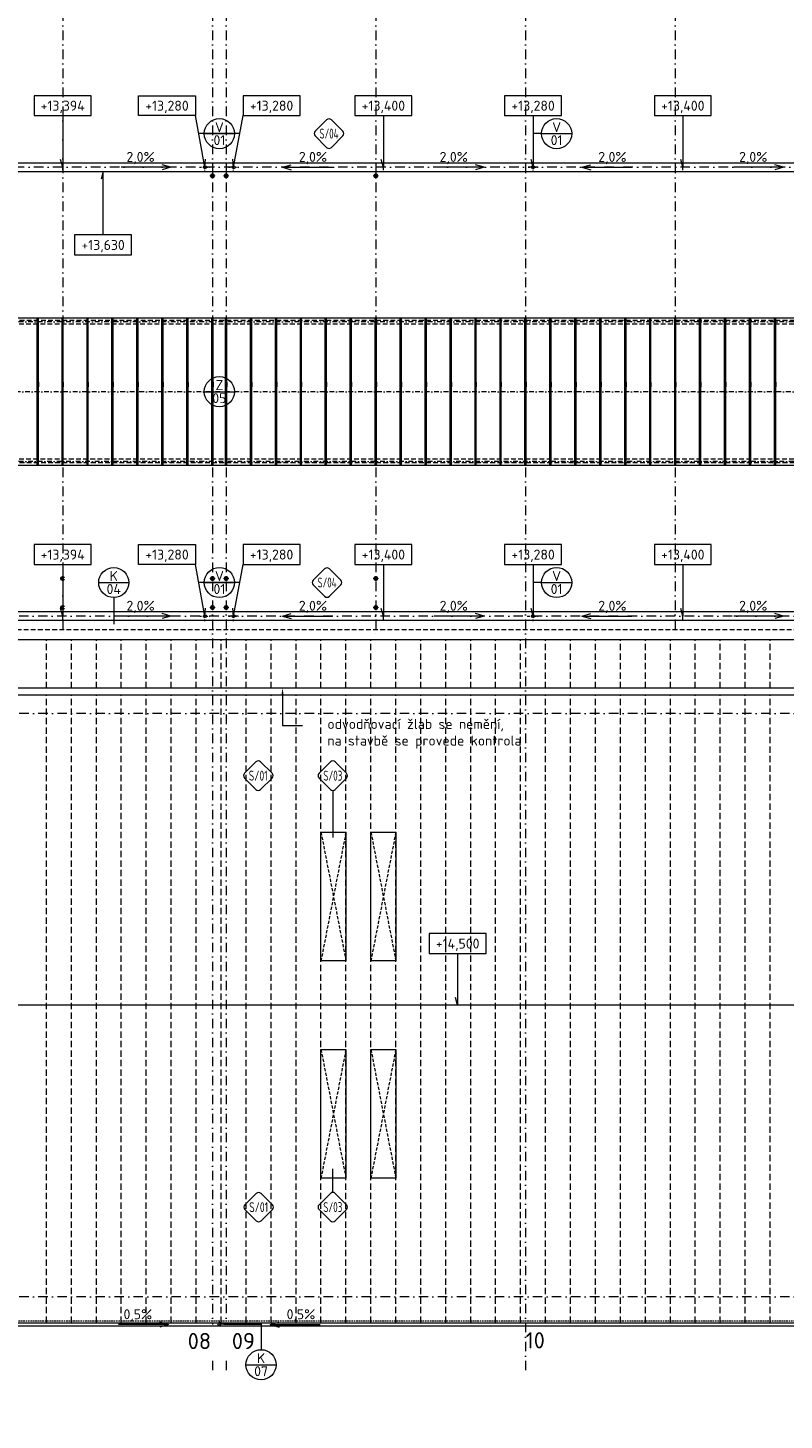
# Model space of a CAD drawing. Header units: millimetres. Extents: x -916886 to 3713765, y -2985421 to 1675785.
# Tile 92 of 256: x 70605 to 100910, y 145057 to 200890. Entities that reach past the tile are written whole.
import ezdxf
from ezdxf import colors
from ezdxf.entities.mleader import LeaderData, LeaderLine
from ezdxf.enums import TextEntityAlignment as Align
from ezdxf.math import Vec2, Vec3

# ---------------------------------------------------------------- set-up
doc = ezdxf.new("R2010")
doc.units = ezdxf.units.MM
for name, pattern in [('CENTERX2', [101.6, 63.5, -12.7, 12.7, -12.7]), ('DASHDOT', [25.4, 12.7, -6.35, 0, -6.35]), ('DASHED', [19.05, 12.7, -6.35]), ('HIDDEN', [9.525, 6.35, -3.175]), ('ČÁRKOVANÁ', [19.05, 12.7, -6.35])]:
    doc.linetypes.add(name, pattern=pattern)
for name, color, linetype, lineweight in [('A99_N_kce-pod', 7, 'DASHED', 20), ('A99_N_kce-pohl', 1, 'Continuous', 9), ('A99_N_koty-vysk', 160, 'Continuous', 9), ('A99_N_txt-popis-200', 240, 'Continuous', 5), ('A99_N_txt-popis-50 @ 200', 240, 'Continuous', 9), ('A99_N_znaceni 200', 5, 'Continuous', 5), ('A99_S_osy', 1, 'CENTERX2', 5)]:
    doc.layers.add(name, color=color, linetype=linetype, lineweight=lineweight)
doc.styles.add('A99_kota', font='isocpeur.ttf', dxfattribs={"height": 2})
doc.styles.add('A99_popis', font='isocpeur.ttf')
doc.styles.add('ad_popis 100', font='isocpeur.ttf', dxfattribs={"height": 200})

# ---------------------------------------------------------------- blocks, each defined once
blk = doc.blocks.new('*U64')
at = {"color": 0, "linetype": 'ByBlock'}
for p, q in [((5.7, -4), (5.7, -14.35)), ((5.7, -14.35), (5.29, -12.8))]:
    blk.add_line(p, q, dxfattribs=at)
blk.add_lwpolyline([(0, -4), (11.4, -4), (11.4, 0), (0, 0)], close=True, dxfattribs=at)
at = {"color": 0, "linetype": 'ByBlock', "style": 'A99_kota'}
for tag, p in [('VYSKA', (5.7, -2.24)), ('VYSKA_POPIS1', (5.7, -6.04)), ('VYSKA_POPIS2', (5.9, -9.54)), ('VYSKA_POPIS3', (5.9, -13.04))]:
    blk.add_attdef(tag, text='', height=2, dxfattribs=at).set_placement(p, align=Align.MIDDLE)
blk = doc.blocks.new('*U66')
at = {"color": 0, "linetype": 'ByBlock'}
for q in [(0, -4), (-2.03, -12.76)]:
    blk.add_line((-1.9, -14.35), q, dxfattribs=at)
blk.add_lwpolyline([(0, -4), (11.4, -4), (11.4, 0), (0, 0)], close=True, dxfattribs=at)
at = {"color": 0, "linetype": 'ByBlock', "style": 'A99_kota'}
for tag, p in [('VYSKA', (5.7, -2.24)), ('VYSKA_POPIS1', (5.7, -6.04)), ('VYSKA_POPIS2', (5.9, -9.54)), ('VYSKA_POPIS3', (5.9, -13.04))]:
    blk.add_attdef(tag, text='', height=2, dxfattribs=at).set_placement(p, align=Align.MIDDLE)
blk = doc.blocks.new('*U20')
at = {"color": 0, "linetype": 'ByBlock'}
blk.add_line((-3.02, 0), (3.02, 0), dxfattribs=at)
blk.add_circle((0, 0), 3.02, dxfattribs=at)
at = {"color": 0, "linetype": 'ByBlock', "style": 'A99_popis'}
for tag, p in [('KATEGORIE', (0, 1.31)), ('PRVEK', (0, -1.3))]:
    blk.add_attdef(tag, text='', height=2, dxfattribs=at).set_placement(p, align=Align.MIDDLE_CENTER)
blk = doc.blocks.new('*U96')
at = {"color": 0}
for p, q in [((-0.72, 4.14), (-4.15, 0.71)), ((4.14, 0.71), (0.71, 4.14)), ((-4.15, -0.72), (-0.72, -4.15)), ((0.71, -4.15), (4.14, -0.72))]:
    blk.add_line(p, q, dxfattribs=at)
for centre, start, end in [((0, 3.42), 45, 135), ((-3.43, 0), 135, 225), ((3.42, 0), 315, 45), ((0, -3.43), 225, 315)]:
    blk.add_arc(centre, 1.01, start, end, dxfattribs=at)
at = {"color": 0, "linetype": 'ByBlock', "style": 'A99_popis', "width": 0.953108}
blk.add_attdef('SKLADBA', text='', height=3, rotation=0.0103, dxfattribs=at).set_placement((-2.86, -1.51), (2.86, -1.5), align=Align.FIT)
blk = doc.blocks.new('*U95')
at = {"color": 0}
for p, q in [((-0.72, 4.14), (-4.15, 0.71)), ((4.14, 0.71), (0.71, 4.14)), ((-4.15, -0.72), (-0.72, -4.15)), ((0.71, -4.15), (4.14, -0.72))]:
    blk.add_line(p, q, dxfattribs=at)
for centre, start, end in [((0, 3.42), 45, 135), ((-3.43, 0), 135, 225), ((3.42, 0), 315, 45), ((0, -3.43), 225, 315)]:
    blk.add_arc(centre, 1.01, start, end, dxfattribs=at)
at = {"color": 0, "linetype": 'ByBlock', "style": 'A99_popis', "width": 0.953108}
blk.add_attdef('SKLADBA', text='', height=3, rotation=0.0103, dxfattribs=at).set_placement((-2.86, -1.51), (2.86, -1.5), align=Align.FIT)
blk = doc.blocks.new('*U102')
at = {"color": 0}
for p, q in [((-0.72, 4.14), (-4.15, 0.71)), ((4.14, 0.71), (0.71, 4.14)), ((-4.15, -0.72), (-0.72, -4.15)), ((0.71, -4.15), (4.14, -0.72)), ((0, -4.45), (0, -18.59))]:
    blk.add_line(p, q, dxfattribs=at)
for centre, start, end in [((0, 3.42), 45, 135), ((-3.43, 0), 135, 225), ((3.42, 0), 315, 45), ((0, -3.43), 225, 315)]:
    blk.add_arc(centre, 1.01, start, end, dxfattribs=at)
at = {"color": 0, "linetype": 'ByBlock', "style": 'A99_popis', "width": 0.953108}
blk.add_attdef('SKLADBA', text='', height=3, rotation=0.0103, dxfattribs=at).set_placement((-2.86, -1.51), (2.86, -1.5), align=Align.FIT)
blk = doc.blocks.new('*U101')
at = {"color": 0}
for p, q in [((0, 4.44), (0, 11.52)), ((-0.72, 4.14), (-4.15, 0.71)), ((4.14, 0.71), (0.71, 4.14)), ((-4.15, -0.72), (-0.72, -4.15)), ((0.71, -4.15), (4.14, -0.72))]:
    blk.add_line(p, q, dxfattribs=at)
for centre, start, end in [((0, 3.42), 45, 135), ((-3.43, 0), 135, 225), ((3.42, 0), 315, 45), ((0, -3.43), 225, 315)]:
    blk.add_arc(centre, 1.01, start, end, dxfattribs=at)
at = {"color": 0, "linetype": 'ByBlock', "style": 'A99_popis', "width": 0.953108}
blk.add_attdef('SKLADBA', text='', height=3, rotation=0.0103, dxfattribs=at).set_placement((-2.86, -1.51), (2.86, -1.5), align=Align.FIT)
blk = doc.blocks.new('*U128')
at = {"color": 0, "linetype": 'ByBlock'}
for p, q in [((5.7, 12.75), (5.29, 11.2)), ((5.7, 0), (5.7, 12.75))]:
    blk.add_line(p, q, dxfattribs=at)
blk.add_lwpolyline([(0, -4), (11.4, -4), (11.4, 0), (0, 0)], close=True, dxfattribs=at)
at = {"color": 0, "linetype": 'ByBlock', "style": 'A99_kota'}
for tag, p in [('VYSKA', (5.7, -2.24)), ('VYSKA_POPIS1', (5.7, -6.04)), ('VYSKA_POPIS2', (5.9, -9.54)), ('VYSKA_POPIS3', (5.9, -13.04))]:
    blk.add_attdef(tag, text='', height=2, dxfattribs=at).set_placement(p, align=Align.MIDDLE)

msp = doc.modelspace()

# ---------------------------------------------------------------- linework, layer by layer
at = {"layer": 'A99_N_kce-pohl', "linetype": 'Continuous', "lineweight": 9}
for p, q in [((70975, 183345), (70975, 189255)), ((71025, 183345), (71025, 189255)), ((71975, 183345), (71975, 189255)), ((72025, 183345), (72025, 189255)), ((72975, 183345), (72975, 189255)), ((73025, 183345), (73025, 189255)), ((73975, 183345), (73975, 189255)), ((74025, 183345), (74025, 189255)), ((74975, 183345), (74975, 189255)), ((75025, 183345), (75025, 189255)), ((75975, 183345), (75975, 189255)), ((76025, 183345), (76025, 189255)), ((76975, 183345), (76975, 189255)), ((77025, 183345), (77025, 189255)), ((77975, 183345), (77975, 189255)), ((78025, 183345), (78025, 189255)), ((78525, 183345), (78525, 189255)), ((78575, 183345), (78575, 189255)), ((79525, 183345), (79525, 189255)), ((79575, 183345), (79575, 189255)), ((80525, 183345), (80525, 189255)), ((80575, 183345), (80575, 189255)), ((81525, 183345), (81525, 189255)), ((81575, 183345), (81575, 189255)), ((82525, 183345), (82525, 189255)), ((82575, 183345), (82575, 189255)), ((83525, 183345), (83525, 189255)), ((83575, 183345), (83575, 189255)), ((84525, 183345), (84525, 189255)), ((84575, 183345), (84575, 189255)), ((85525, 183345), (85525, 189255)), ((85575, 183345), (85575, 189255)), ((86525, 183345), (86525, 189255)), ((86575, 183345), (86575, 189255)), ((87525, 183345), (87525, 189255)), ((87575, 183345), (87575, 189255)), ((88525, 183345), (88525, 189255)), ((88575, 183345), (88575, 189255)), ((89525, 183345), (89525, 189255)), ((89575, 183345), (89575, 189255)), ((90525, 183345), (90525, 189255)), ((90575, 183345), (90575, 189255)), ((91525, 183345), (91525, 189255)), ((91575, 183345), (91575, 189255)), ((92525, 183345), (92525, 189255)), ((92575, 183345), (92575, 189255)), ((93525, 183345), (93525, 189255)), ((93575, 183345), (93575, 189255)), ((94525, 183345), (94525, 189255)), ((94575, 183345), (94575, 189255)), ((95525, 183345), (95525, 189255)), ((95575, 183345), (95575, 189255)), ((96525, 183345), (96525, 189255)), ((96575, 183345), (96575, 189255)), ((97525, 183345), (97525, 189255)), ((97575, 183345), (97575, 189255)), ((98525, 183345), (98525, 189255)), ((98575, 183345), (98575, 189255)), ((99525, 183345), (99525, 189255)), ((99575, 183345), (99575, 189255)), ((100525, 183345), (100525, 189255)), ((100575, 183345), (100575, 189255))]:
    msp.add_line(p, q, dxfattribs=at)
at = {"layer": 'A99_N_kce-pohl', "linetype": 'ČÁRKOVANÁ', "lineweight": 9, "ltscale": 15}
msp.add_line((5860, 176760), (150690, 176760), dxfattribs=at)
at = {"layer": 'A99_N_kce-pohl', "color": 1, "linetype": 'Continuous', "ltscale": 25}
msp.add_lwpolyline([(150690, 195135), (150690, 195465), (6000, 195465), (6000, 195135)], close=True, dxfattribs=at)
at = {"layer": 'A99_N_kce-pohl', "linetype": 'Continuous', "lineweight": 5}
for points in [[(72000, 195180), (72000, 195420)], [(84850, 195180), (84850, 195420)], [(96850, 195180), (96850, 195420)]]:
    msp.add_lwpolyline(points, dxfattribs=at)
at = {"layer": 'A99_N_kce-pohl', "linetype": 'DASHDOT', "lineweight": 5, "ltscale": 5}
for points in [[(77700, 195100), (77700, 195500)], [(78850, 195100), (78850, 195500)], [(90850, 195100), (90850, 195500)], [(77500, 195300), (77900, 195300)], [(78650, 195300), (79050, 195300)], [(90650, 195300), (91050, 195300)], [(77500, 177300), (77900, 177300)], [(77700, 177100), (77700, 177500)], [(78650, 177300), (79050, 177300)], [(78650, 177300), (79050, 177300)], [(78850, 177100), (78850, 177500)], [(78850, 177100), (78850, 177500)], [(90650, 177300), (91050, 177300)], [(90850, 177100), (90850, 177500)]]:
    msp.add_lwpolyline(points, dxfattribs=at)
at = {"layer": 'A99_N_kce-pohl', "linetype": 'ČÁRKOVANÁ', "lineweight": 9, "ltscale": 15}
for points in [[(144760, 189155), (11790, 189155)], [(144450, 189005.3), (12100, 189005.3)], [(144760, 183445), (11790, 183445)], [(144450, 183594.7), (12100, 183594.7)]]:
    msp.add_lwpolyline(points, dxfattribs=at)
at = {"layer": 'A99_N_kce-pohl', "linetype": 'Continuous', "lineweight": 9}
for points in [[(11930, 189255), (144620, 189255), (144620, 183345), (11930, 183345)], [(82350, 168635), (83350, 168635), (83350, 163475), (82350, 163475)], [(84350, 168635), (85350, 168635), (85350, 163475), (84350, 163475)], [(82350, 159922.5), (83350, 159922.5), (83350, 154762.5), (82350, 154762.5)], [(84350, 159922.5), (85350, 159922.5), (85350, 154762.5), (84350, 154762.5)]]:
    msp.add_lwpolyline(points, close=True, dxfattribs=at)
for points in [[(70975, 186675), (70975, 186495)], [(71025, 186675), (71025, 186495)], [(71975, 186675), (71975, 186495)], [(72025, 186675), (72025, 186495)], [(72975, 186675), (72975, 186495)], [(73025, 186675), (73025, 186495)], [(73975, 186675), (73975, 186495)], [(74025, 186675), (74025, 186495)], [(74975, 186675), (74975, 186495)], [(75025, 186675), (75025, 186495)], [(75975, 186675), (75975, 186495)], [(76025, 186675), (76025, 186495)], [(76975, 186675), (76975, 186495)], [(77025, 186675), (77025, 186495)], [(77975, 186675), (77975, 186495)], [(78025, 186675), (78025, 186495)], [(78525, 186675), (78525, 186495)], [(78575, 186675), (78575, 186495)], [(79525, 186675), (79525, 186495)], [(79575, 186675), (79575, 186495)], [(80525, 186675), (80525, 186495)], [(80575, 186675), (80575, 186495)], [(81525, 186675), (81525, 186495)], [(81575, 186675), (81575, 186495)], [(82525, 186675), (82525, 186495)], [(82575, 186675), (82575, 186495)], [(83525, 186675), (83525, 186495)], [(83575, 186675), (83575, 186495)], [(84525, 186675), (84525, 186495)], [(84575, 186675), (84575, 186495)], [(85525, 186675), (85525, 186495)], [(85575, 186675), (85575, 186495)], [(86525, 186675), (86525, 186495)], [(86575, 186675), (86575, 186495)], [(87525, 186675), (87525, 186495)], [(87575, 186675), (87575, 186495)], [(88525, 186675), (88525, 186495)], [(88575, 186675), (88575, 186495)], [(89525, 186675), (89525, 186495)], [(89575, 186675), (89575, 186495)], [(90525, 186675), (90525, 186495)], [(90575, 186675), (90575, 186495)], [(91525, 186675), (91525, 186495)], [(91575, 186675), (91575, 186495)], [(92525, 186675), (92525, 186495)], [(92575, 186675), (92575, 186495)], [(93525, 186675), (93525, 186495)], [(93575, 186675), (93575, 186495)], [(94525, 186675), (94525, 186495)], [(94575, 186675), (94575, 186495)], [(95525, 186675), (95525, 186495)], [(95575, 186675), (95575, 186495)], [(96525, 186675), (96525, 186495)], [(96575, 186675), (96575, 186495)], [(97525, 186675), (97525, 186495)], [(97575, 186675), (97575, 186495)], [(98525, 186675), (98525, 186495)], [(98575, 186675), (98575, 186495)], [(99525, 186675), (99525, 186495)], [(99575, 186675), (99575, 186495)], [(100525, 186675), (100525, 186495)], [(100575, 186675), (100575, 186495)]]:
    msp.add_lwpolyline(points, dxfattribs=at)
at = {"layer": 'A99_N_kce-pohl', "linetype": 'Continuous', "ltscale": 25}
msp.add_lwpolyline([(150690, 177135), (150690, 177465), (6000, 177465), (6000, 177135)], close=True, dxfattribs=at)
for points in [[(72000, 177135), (72000, 177420)], [(84850, 177135), (84850, 177465)], [(96850, 177135), (96850, 177465)], [(7180, 174440), (-650, 174440), (-650, 148960), (138875, 148960), (138875, 176350)]]:
    msp.add_lwpolyline(points, dxfattribs=at)
at = {"layer": 'A99_N_kce-pohl', "linetype": 'Continuous', "lineweight": 9, "ltscale": 15}
msp.add_lwpolyline([(138875.5, 176350), (7180, 176350)], dxfattribs=at)
at = {"layer": 'A99_N_kce-pohl', "color": 30, "linetype": 'ČÁRKOVANÁ', "lineweight": 5, "ltscale": 20, "true_color": 0xff6e3d}
for points in [[(71350, 174405), (71350, 176350)], [(72350, 174405), (72350, 176350)], [(73350, 174405), (73350, 176350)], [(74350, 174405), (74350, 176350)], [(75350, 174405), (75350, 176350)], [(76350, 174405), (76350, 176350)], [(77350, 174405), (77350, 176350)], [(78350, 174405), (78350, 176350)], [(79350, 174405), (79350, 176350)], [(80350, 174405), (80350, 176350)], [(81350, 174405), (81350, 176350)], [(82350, 174405), (82350, 176350)], [(83350, 174405), (83350, 176350)], [(84350, 174405), (84350, 176350)], [(85350, 174405), (85350, 176350)], [(86350, 174405), (86350, 176350)], [(87350, 174405), (87350, 176350)], [(88350, 174405), (88350, 176350)], [(89350, 174405), (89350, 176350)], [(90350, 174405), (90350, 176350)], [(91350, 174405), (91350, 176350)], [(92350, 174405), (92350, 176350)], [(93350, 174405), (93350, 176350)], [(94350, 174405), (94350, 176350)], [(95350, 174405), (95350, 176350)], [(96350, 174405), (96350, 176350)], [(97350, 174405), (97350, 176350)], [(98350, 174405), (98350, 176350)], [(99350, 174405), (99350, 176350)], [(100350, 174405), (100350, 176350)], [(71350, 148960), (71350, 148960), (71350, 174145)], [(72350, 148960), (72350, 148960), (72350, 174145)], [(73350, 148960), (73350, 148960), (73350, 174145)], [(74350, 148960), (74350, 148960), (74350, 174145)], [(75350, 148960), (75350, 148960), (75350, 174145)], [(76350, 148960), (76350, 148960), (76350, 174145)], [(77350, 148960), (77350, 148960), (77350, 174145)], [(78350, 148960), (78350, 148960), (78350, 174145)], [(79350, 148960), (79350, 148960), (79350, 174145)], [(80350, 148960), (80350, 148960), (80350, 174145)], [(81350, 148960), (81350, 148960), (81350, 174145)], [(82350, 148960), (82350, 148960), (82350, 174145)], [(83350, 148960), (83350, 148960), (83350, 174145)], [(84350, 148960), (84350, 148960), (84350, 174145)], [(85350, 148960), (85350, 148960), (85350, 174145)], [(86350, 148960), (86350, 148960), (86350, 174145)], [(87350, 148960), (87350, 148960), (87350, 174145)], [(88350, 148960), (88350, 148960), (88350, 174145)], [(89350, 148960), (89350, 148960), (89350, 174145)], [(90350, 148960), (90350, 148960), (90350, 174145)], [(91350, 148960), (91350, 148960), (91350, 174145)], [(92350, 148960), (92350, 148960), (92350, 174145)], [(93350, 148960), (93350, 148960), (93350, 174145)], [(94350, 148960), (94350, 148960), (94350, 174145)], [(95350, 148960), (95350, 148960), (95350, 174145)], [(96350, 148960), (96350, 148960), (96350, 174145)], [(97350, 148960), (97350, 148960), (97350, 174145)], [(98350, 148960), (98350, 148960), (98350, 174145)], [(99350, 148960), (99350, 148960), (99350, 174145)], [(100350, 148960), (100350, 148960), (100350, 174145)]]:
    msp.add_lwpolyline(points, dxfattribs=at)
at = {"layer": 'A99_N_kce-pohl', "color": 1, "linetype": 'Continuous', "lineweight": 9, "ltscale": 25}
msp.add_lwpolyline([(138352.5, 174145), (138352.5, 174410), (7350, 174410), (7350, 174145)], close=True, dxfattribs=at)
at = {"layer": 'A99_N_kce-pohl', "linetype": 'ČÁRKOVANÁ', "lineweight": 9, "ltscale": 10}
for points in [[(83350, 168635), (82350, 163475)], [(82350, 168635), (83350, 163475)], [(85350, 168635), (84350, 163475)], [(84350, 168635), (85350, 163475)], [(83350, 159922.5), (82350, 154762.5)], [(82350, 159922.5), (83350, 154762.5)], [(85350, 159922.5), (84350, 154762.5)], [(84350, 159922.5), (85350, 154762.5)]]:
    msp.add_lwpolyline(points, dxfattribs=at)
at = {"layer": 'A99_N_kce-pohl', "color": 1, "linetype": 'Continuous', "lineweight": 9, "ltscale": 25}
msp.add_lwpolyline([(138875.5, 161700), (-650, 161700)], dxfattribs=at)
at = {"layer": 'A99_N_kce-pohl', "linetype": 'Continuous'}
for centre in [(77700, 195300), (78850, 195300), (90850, 195300), (77700, 177300), (78850, 177300), (78850, 177300), (90850, 177300)]:
    msp.add_circle(centre, 60, dxfattribs=at)
at = {"layer": 'A99_N_kce-pohl', "color": 2, "linetype": 'Continuous', "lineweight": 70, "ltscale": 0.5}
for centre in [(78000, 194955), (78550, 194955), (84550, 194955)]:
    msp.add_circle(centre, 15, dxfattribs=at)
at = {"layer": 'A99_N_kce-pohl', "color": 5, "linetype": 'Continuous', "lineweight": 70, "ltscale": 0.5}
for centre in [(72000, 178807.5), (78000, 178807.5), (78550, 178807.5), (84550, 178807.5), (72000, 177645), (78000, 177645), (78550, 177645), (84550, 177645)]:
    msp.add_circle(centre, 15, dxfattribs=at)
at = {"layer": 'A99_N_koty-vysk'}
for points in [[(76340, 195300), (74340, 195300)], [(76340, 195300), (75990, 195400)], [(76340, 195300), (75990, 195200)], [(80810, 195300), (81160, 195400)], [(80810, 195300), (82810, 195300)], [(80810, 195300), (81160, 195200)], [(88890, 195300), (86890, 195300)], [(88890, 195300), (88540, 195400)], [(88890, 195300), (88540, 195200)], [(92810, 195300), (93160, 195400)], [(92810, 195300), (94810, 195300)], [(92810, 195300), (93160, 195200)], [(100890, 195300), (98890, 195300)], [(100890, 195300), (100540, 195400)], [(100890, 195300), (100540, 195200)], [(76340, 177300), (74340, 177300)], [(76340, 177300), (75990, 177400)], [(76340, 177300), (75990, 177200)], [(80810, 177300), (81160, 177400)], [(80810, 177300), (82810, 177300)], [(80810, 177300), (81160, 177200)], [(88890, 177300), (86890, 177300)], [(88890, 177300), (88540, 177400)], [(88890, 177300), (88540, 177200)], [(92810, 177300), (93160, 177400)], [(92810, 177300), (94810, 177300)], [(92810, 177300), (93160, 177200)], [(100890, 177300), (98890, 177300)], [(100890, 177300), (100540, 177400)], [(100890, 177300), (100540, 177200)], [(76240, 148890), (74240, 148890)], [(76240, 148890), (75890, 148990)], [(76240, 148890), (75890, 148790)], [(80320, 148890), (80670, 148990)], [(80320, 148890), (82320, 148890)], [(80320, 148890), (80670, 148790)]]:
    msp.add_lwpolyline(points, dxfattribs=at)
at = {"layer": 'A99_N_znaceni 200'}
for points in [[(79097.2, 196646.5), (77452.8, 196646.5)], [(91188.5, 196646.5), (90850, 196646.5)], [(79097.2, 178646.5), (77452.8, 178646.5)], [(91188.5, 178646.5), (90850, 178646.5)], [(74047, 178041.4), (74047, 176980.3)]]:
    msp.add_lwpolyline(points, dxfattribs=at)
at = {"layer": 'A99_S_osy', "linetype": 'DASHDOT', "lineweight": 5, "ltscale": 10}
for p, q in [((71000, 183345), (71000, 189255)), ((72000, 183345), (72000, 189255)), ((73000, 183345), (73000, 189255)), ((74000, 183345), (74000, 189255)), ((75000, 183345), (75000, 189255)), ((76000, 183345), (76000, 189255)), ((77000, 183345), (77000, 189255)), ((79550, 183345), (79550, 189255)), ((80550, 183345), (80550, 189255)), ((81550, 183345), (81550, 189255)), ((82550, 183345), (82550, 189255)), ((83550, 183345), (83550, 189255)), ((84550, 183345), (84550, 189255)), ((85550, 183345), (85550, 189255)), ((86550, 183345), (86550, 189255)), ((87550, 183345), (87550, 189255)), ((88550, 183345), (88550, 189255)), ((89550, 183345), (89550, 189255)), ((91550, 183345), (91550, 189255)), ((92550, 183345), (92550, 189255)), ((93550, 183345), (93550, 189255)), ((94550, 183345), (94550, 189255)), ((95550, 183345), (95550, 189255)), ((96550, 183345), (96550, 189255)), ((97550, 183345), (97550, 189255)), ((98550, 183345), (98550, 189255)), ((99550, 183345), (99550, 189255)), ((100550, 183345), (100550, 189255))]:
    msp.add_line(p, q, dxfattribs=at)
at = {"layer": 'A99_S_osy', "linetype": 'DASHDOT', "lineweight": 5, "ltscale": 30}
for points in [[(72000, 264800), (72000, 176462.5)], [(78000, 264800), (78000, 146890)], [(78550, 264800), (78550, 146890)], [(84550, 264800), (84550, 176462.5)], [(90550, 264800), (90550, 146890)], [(96550, 264800), (96550, 176462.5)], [(176395, 195300), (4375, 195300)], [(177325, 177300), (4375, 177300)], [(152950, 173400), (-2660, 173400)], [(152950, 150000), (-2645, 150000)]]:
    msp.add_lwpolyline(points, dxfattribs=at)
at = {"layer": 'A99_S_osy', "linetype": 'DASHDOT', "lineweight": 5, "ltscale": 15}
for points in [[(144740, 189095), (11865, 189095)], [(144620, 186300), (11930, 186300)], [(144740, 183505), (11865, 183505)]]:
    msp.add_lwpolyline(points, dxfattribs=at)

# ---------------------------------------------------------------- block references
at = {"layer": 'A99_N_koty-vysk', "xscale": 200, "yscale": 200, "zscale": 200}
for name, p, values in [('*U64', (70860, 198170), {'VYSKA': '+13,394'}), ('*U66', (79230, 198170), {'VYSKA': '+13,280'}), ('*U64', (83710, 198170), {'VYSKA': '+13,400'}), ('*U64', (89710, 198170), {'VYSKA': '+13,280'}), ('*U64', (95710, 198170), {'VYSKA': '+13,400'}), ('*U128', (72480, 192585), {'VYSKA': '+13,630'}), ('*U64', (70860, 180170), {'VYSKA': '+13,394'}), ('*U66', (79230, 180170), {'VYSKA': '+13,280'}), ('*U64', (83710, 180170), {'VYSKA': '+13,400'}), ('*U64', (89710, 180170), {'VYSKA': '+13,280'}), ('*U64', (95710, 180170), {'VYSKA': '+13,400'}), ('*U64', (86687.5, 164570), {'VYSKA': '+14,500'})]:
    msp.add_blockref(name, p, dxfattribs=at).add_auto_attribs(values)
at = {"layer": 'A99_N_koty-vysk'}
ref = msp.add_blockref('*U66', (77320, 198170), dxfattribs=dict(at, xscale=-200, yscale=200, zscale=200))
ref.add_attrib('VYSKA', '+13,280', dxfattribs={"layer": '0', "color": 0, "linetype": 'ByBlock', "height": 400, "style": 'A99_kota'}).set_placement((76180, 197721.8), align=Align.MIDDLE)
ref = msp.add_blockref('*U66', (77320, 180170), dxfattribs=dict(at, xscale=-200, yscale=200, zscale=200))
ref.add_attrib('VYSKA', '+13,280', dxfattribs={"layer": '0', "color": 0, "linetype": 'ByBlock', "height": 400, "style": 'A99_kota'}).set_placement((76180, 179721.8), align=Align.MIDDLE)
at = {"layer": 'A99_N_znaceni 200', "xscale": 200, "yscale": 200, "zscale": 200}
for p, values in [((78280, 196646.5), {'KATEGORIE': 'V', 'PRVEK': '01'}), ((91792.5, 196646.5), {'KATEGORIE': 'V', 'PRVEK': '01'}), ((78278.5, 186300), {'KATEGORIE': 'Z', 'PRVEK': '05'}), ((74047, 178645.3), {'KATEGORIE': 'K', 'PRVEK': '04'}), ((78280, 178646.5), {'KATEGORIE': 'V', 'PRVEK': '01'}), ((91792.5, 178646.5), {'KATEGORIE': 'V', 'PRVEK': '01'})]:
    msp.add_blockref('*U20', p, dxfattribs=at).add_auto_attribs(values)
at = {"layer": 'A99_N_znaceni 200', "lineweight": 5}
ref = msp.add_blockref('*U96', (82672.5, 196650), dxfattribs=dict(at, xscale=133.3, yscale=133.3, zscale=133.3))
ref.add_attrib('SKLADBA', 'S/04', dxfattribs={"layer": '0', "color": 0, "linetype": 'ByBlock', "height": 400, "rotation": 0.01026, "style": 'A99_popis', "width": 0.635246}).set_placement((82290.8, 196449.3), (83053.1, 196449.4), align=Align.FIT)
ref = msp.add_blockref('*U96', (82592.5, 178647.5), dxfattribs=dict(at, xscale=133.3, yscale=133.3, zscale=133.3))
ref.add_attrib('SKLADBA', 'S/04', dxfattribs={"layer": '0', "color": 0, "linetype": 'ByBlock', "height": 400, "rotation": 0.01026, "style": 'A99_popis', "width": 0.635246}).set_placement((82210.8, 178446.8), (82973.1, 178446.9), align=Align.FIT)
ref = msp.add_blockref('*U95', (79837.7, 170903.4), dxfattribs=dict(at, xscale=133.3, yscale=133.3, zscale=133.3))
ref.add_attrib('SKLADBA', 'S/01', dxfattribs={"layer": '0', "color": 0, "linetype": 'ByBlock', "height": 400, "rotation": 0.01026, "style": 'A99_popis', "width": 0.705829}).set_placement((79456, 170702.7), (80218.3, 170702.8), align=Align.FIT)
ref = msp.add_blockref('*U102', (82825, 170901.2), dxfattribs=dict(at, xscale=133.3, yscale=133.3, zscale=133.3))
ref.add_attrib('SKLADBA', 'S/03', dxfattribs={"layer": '0', "color": 0, "linetype": 'ByBlock', "height": 400, "rotation": 0.01026, "style": 'A99_popis', "width": 0.657151}).set_placement((82443.3, 170700.5), (83205.6, 170700.6), align=Align.FIT)
ref = msp.add_blockref('*U101', (82825, 153600), dxfattribs=dict(at, xscale=133.3, yscale=133.3, zscale=133.3))
ref.add_attrib('SKLADBA', 'S/03', dxfattribs={"layer": '0', "color": 0, "linetype": 'ByBlock', "height": 400, "rotation": 0.01026, "style": 'A99_popis', "width": 0.657151}).set_placement((82443.3, 153399.3), (83205.6, 153399.4), align=Align.FIT)
ref = msp.add_blockref('*U95', (79855, 153598.4), dxfattribs=dict(at, xscale=133.3, yscale=133.3, zscale=133.3))
ref.add_attrib('SKLADBA', 'S/01', dxfattribs={"layer": '0', "color": 0, "linetype": 'ByBlock', "height": 400, "rotation": 0.01026, "style": 'A99_popis', "width": 0.705829}).set_placement((79473.3, 153397.7), (80235.6, 153397.8), align=Align.FIT)

# ---------------------------------------------------------------- texts
at = {"layer": 'A99_N_koty-vysk', "char_height": 400, "style": 'ad_popis 100'}
for s, insert, attachment_point in [('2,0%', (75687, 195915), 3), ('2,0%', (81463, 195915), 1), ('2,0%', (88237, 195915), 3), ('2,0%', (93463, 195915), 1), ('2,0%', (100237, 195915), 3), ('2,0%', (75687, 177915), 3), ('2,0%', (81463, 177915), 1), ('2,0%', (88237, 177915), 3), ('2,0%', (93463, 177915), 1), ('2,0%', (100237, 177915), 3), ('0,5%', (75587, 149505), 3), ('0,5%', (80973, 149505), 1)]:
    msp.add_mtext_dynamic_manual_height_columns(s, width=673.852, gutter_width=2000, heights=[0], dxfattribs=dict(at, insert=insert, attachment_point=attachment_point))
at = {"layer": 'A99_N_txt-popis-200', "color": 1, "lineweight": 0, "insert": (90550, 148583.5), "char_height": 650, "attachment_point": 1, "style": 'ad_popis 100'}
msp.add_mtext_dynamic_manual_height_columns('10', width=832.5, gutter_width=1000, heights=[0], dxfattribs=at)

# ---------------------------------------------------------------- leaders
at = {"layer": 'A99_N_txt-popis-50 @ 200', "lineweight": 9}
ml = msp.add_multileader_mtext('Standard', dxfattribs=at)
ml.set_content('\\A1;{\\C256;odvodňovací žlab se nemění,\\Pna stavbě se provede kontrola}', color=1, style='A99_popis')
ml.set_leader_properties(color=256, linetype='ByLayer', lineweight=-1)
ml.build(insert=Vec2(0, 0))
ml.multileader.update_dxf_attribs({"dogleg_length": 200, "arrow_head_size": 300, "scale": 200})
ctx = ml.context
ctx.base_point, ctx.scale, ctx.char_height, ctx.arrow_head_size, ctx.landing_gap_size, ctx.plane_origin = Vec3(26627.5, 172915), 200, 400, 300, 1000, Vec3(26075, 165489.2)
notes = []
notes.append((ctx, [(0, (1, 1, 0), (25827.5, 172915), (1, 0), 800, [(0, [(25830, 174410)], 0, [])])]))
ctx.mtext.insert, ctx.mtext.width, ctx.mtext.defined_height, ctx.mtext.flow_direction = Vec3(27627.5, 173175), 7914.793, 1247.5, 5
ml = msp.add_multileader_mtext('Standard', dxfattribs=at)
ml.set_content('\\A1;{\\C256;odvodňovací žlab se nemění,\\Pna stavbě se provede kontrola}', color=1, style='A99_popis')
ml.set_leader_properties(color=256, linetype='ByLayer', lineweight=-1)
ml.build(insert=Vec2(0, 0))
ml.multileader.update_dxf_attribs({"dogleg_length": 200, "arrow_head_size": 300, "scale": 200})
ctx = ml.context
ctx.base_point, ctx.scale, ctx.char_height, ctx.arrow_head_size, ctx.landing_gap_size, ctx.plane_origin = Vec3(81607.5, 172915), 200, 400, 300, 1000, Vec3(81055, 165489.2)
notes.append((ctx, [(0, (1, 1, 0), (80807.5, 172915), (1, 0), 800, [(0, [(80810, 174410)], 0, [])])]))
ctx.mtext.insert, ctx.mtext.width, ctx.mtext.defined_height, ctx.mtext.flow_direction = Vec3(82607.5, 173175), 7914.793, 1247.5, 5
ml = msp.add_multileader_mtext('Standard', dxfattribs=at)
ml.set_content('\\A1;{\\C256;požární pás\\P(panely z minerální vlny)}', color=1, style='A99_popis')
ml.set_leader_properties(color=256, linetype='ByLayer', lineweight=-1)
ml.build(insert=Vec2(0, 0))
ml.multileader.update_dxf_attribs({"dogleg_length": 200, "arrow_head_size": 300, "scale": 200})
ctx = ml.context
ctx.base_point, ctx.scale, ctx.char_height, ctx.arrow_head_size, ctx.landing_gap_size, ctx.plane_origin = Vec3(58580, 172914.2), 200, 400, 300, 1000, Vec3(57880, 164819.2)
notes.append((ctx, [(0, (1, 1, 0), (57780, 172914.2), (1, 0), 800, [(0, [(55709.2, 172914.2)], 0, [])])]))
ctx.mtext.insert, ctx.mtext.width, ctx.mtext.defined_height, ctx.mtext.flow_direction = Vec3(59580, 173174.2), 6001.817, 1247.5, 5
for ctx, leaders in notes:
    for number, flags, end, landing, length, lines in leaders:
        leader = LeaderData()
        leader.index, (leader.has_last_leader_line, leader.has_dogleg_vector, leader.attachment_direction) = number, flags
        leader.last_leader_point, leader.dogleg_vector, leader.dogleg_length = Vec3(end), Vec3(landing), length
        for number, points, colour, breaks in lines:
            line = LeaderLine()
            line.index, line.vertices, line.color, line.breaks = number, Vec3.list(points), colors.encode_raw_color(colour), breaks
            leader.lines.append(line)
        ctx.leaders.append(leader)

# ---------------------------------------------------------------- next in the draw order: texts
at = {"layer": 'A99_N_txt-popis-200', "color": 1, "lineweight": 0, "char_height": 650, "attachment_point": 1, "style": 'ad_popis 100', "bg_fill": 2}
for s, insert in [('08', (77010, 148555)), ('09', (78780, 148555))]:
    msp.add_mtext_dynamic_manual_height_columns(s, width=832.5, gutter_width=1000, heights=[0], dxfattribs=dict(at, insert=insert))

# ---------------------------------------------------------------- next in the draw order: linework, layer by layer
at = {"layer": 'A99_N_kce-pod', "linetype": 'HIDDEN', "lineweight": 5, "ltscale": 10}
msp.add_lwpolyline([(138875.5, 149020), (-600, 149020)], dxfattribs=at)
at = {"layer": 'A99_N_kce-pohl', "linetype": 'Continuous'}
msp.add_lwpolyline([(138875, 148830), (-650, 148830)], dxfattribs=at)
at = {"layer": 'A99_N_kce-pohl', "linetype": 'Continuous', "lineweight": 18}
msp.add_circle((78280, 148920), 60, dxfattribs=at)
at = {"layer": 'A99_N_znaceni 200', "lineweight": 5}
msp.add_lwpolyline([(78280, 148920), (79950, 148920), (79950, 147882.5)], dxfattribs=at)

# ---------------------------------------------------------------- next in the draw order: block references
at = {"layer": 'A99_N_znaceni 200', "lineweight": 5, "xscale": 200, "yscale": 200, "zscale": 200}
msp.add_blockref('*U20', (79950, 147279.3), dxfattribs=at).add_auto_attribs({'KATEGORIE': 'K', 'PRVEK': '07'})

# ---------------------------------------------------------------- next in the draw order: leaders
at = {"layer": 'A99_N_txt-popis-50 @ 200', "lineweight": 9}
ml = msp.add_multileader_mtext('Standard', dxfattribs=at)
ml.set_content('\\A1;{\\C256;solární panely mimo podpory.\\P(Nutno dořešit statiku)}', color=1, style='A99_popis')
ml.set_leader_properties(color=256, linetype='ByLayer', lineweight=-1)
ml.build(insert=Vec2(0, 0))
ml.multileader.update_dxf_attribs({"dogleg_length": 200, "arrow_head_size": 300, "scale": 200})
ctx = ml.context
ctx.base_point, ctx.scale, ctx.char_height, ctx.arrow_head_size, ctx.landing_gap_size, ctx.plane_origin = Vec3(15202.5, 146030), 200, 400, 300, 1000, Vec3(14650, 138604.2)
notes = []
notes.append((ctx, [(0, (1, 1, 0), (14402.5, 146030), (1, 0), 800, [(0, [(14405, 147525)], 0, [])])]))
ctx.mtext.insert, ctx.mtext.width, ctx.mtext.defined_height, ctx.mtext.flow_direction = Vec3(16202.5, 146250), 7914.793, 1247.5, 5
for ctx, leaders in notes:
    for number, flags, end, landing, length, lines in leaders:
        leader = LeaderData()
        leader.index, (leader.has_last_leader_line, leader.has_dogleg_vector, leader.attachment_direction) = number, flags
        leader.last_leader_point, leader.dogleg_vector, leader.dogleg_length = Vec3(end), Vec3(landing), length
        for number, points, colour, breaks in lines:
            line = LeaderLine()
            line.index, line.vertices, line.color, line.breaks = number, Vec3.list(points), colors.encode_raw_color(colour), breaks
            leader.lines.append(line)
        ctx.leaders.append(leader)

doc.saveas('drawing.dxf')
